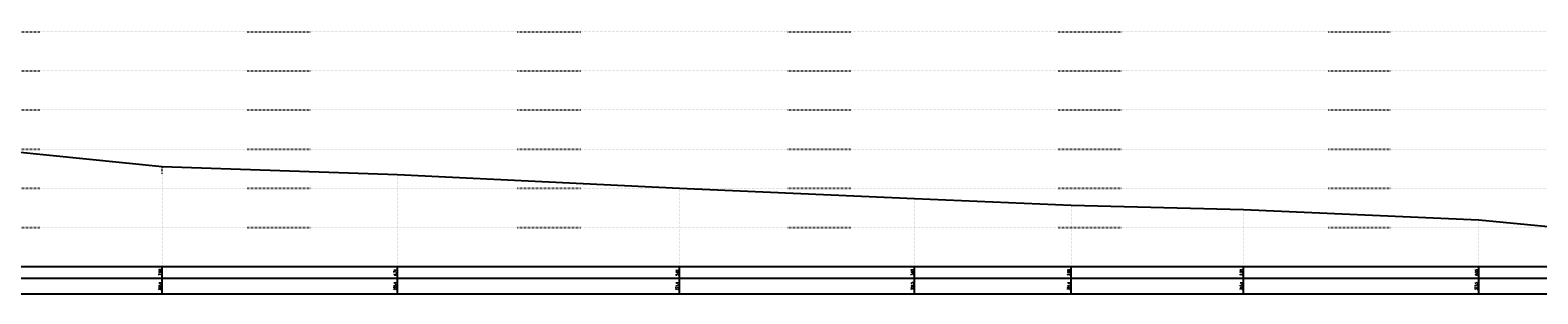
# Model space of a CAD drawing. Extents: x 391415 to 399140, y 3188456 to 3193757.
# Tile 4 of 6: x 393376 to 395301, y 3191315 to 3191652. Entities that reach past the tile are written whole.
import ezdxf
from ezdxf.enums import TextEntityAlignment as Align

# ---------------------------------------------------------------- set-up
doc = ezdxf.new("R2010")
doc.units = 0
doc.linetypes.add('X4', pattern=[1.6, 0, -1.6])
for name, color, linetype in [('DMX', 1, 'CONTINUOUS'), ('zdm1', 2, 'CONTINUOUS'), ('ZDMT5', 3, 'CONTINUOUS')]:
    doc.layers.add(name, color=color, linetype=linetype)
doc.styles.add('HZ', font='rs.shx', dxfattribs={"width": 0.8, "bigfont": 'hztxt.shx'})

msp = doc.modelspace()

# ---------------------------------------------------------------- linework, layer by layer
at = {"layer": 'DMX', "linetype": 'Continuous', "flags": 128}
msp.add_lwpolyline([(391491, 3191651.7), (391958.1, 3191644.7), (392212, 3191599.7), (392544.2, 3191571.7), (392869.7, 3191545.7), (393545, 3191477.6), (393845.2, 3191467.1), (394205.3, 3191449.8), (394505.5, 3191436.6), (394705.3, 3191428.2), (394925.4, 3191422.6), (395225.6, 3191409.2), (395505.5, 3191382.4)], dxfattribs=at)
at = {"layer": 'zdm1', "linetype": 'X4'}
for p, q in [((391476, 3191649.7), (398969.1, 3191649.7)), ((391476, 3191599.7), (398969.1, 3191599.7)), ((391476, 3191549.7), (398969.1, 3191549.7)), ((391476, 3191499.7), (398969.1, 3191499.7)), ((391476, 3191449.7), (398969.1, 3191449.7)), ((391476, 3191399.7), (398969.1, 3191399.7)), ((391476, 3191349.7), (398969.1, 3191349.7))]:
    msp.add_line(p, q, dxfattribs=at)
at = {"layer": 'zdm1', "linetype": 'Continuous'}
for p, q in [((391491, 3191349.7), (398959.1, 3191349.7)), ((391446, 3191334.7), (398959.1, 3191334.7)), ((391446, 3191314.7), (398959.1, 3191314.7))]:
    msp.add_line(p, q, dxfattribs=at)
at = {"layer": 'ZDMT5', "linetype": 'X4'}
for p, q in [((393545, 3191349.7), (393545, 3191477.6)), ((393845.2, 3191349.7), (393845.2, 3191467.1)), ((394205.3, 3191349.7), (394205.3, 3191449.8)), ((394505.5, 3191349.7), (394505.5, 3191436.6)), ((394705.3, 3191349.7), (394705.3, 3191428.2)), ((394925.4, 3191349.7), (394925.4, 3191422.6)), ((395225.6, 3191349.7), (395225.6, 3191409.2))]:
    msp.add_line(p, q, dxfattribs=at)
at = {"layer": 'ZDMT5', "linetype": 'Continuous'}
for p, q in [((393545, 3191314.7), (393545, 3191349.7)), ((393845.2, 3191314.7), (393845.2, 3191349.7)), ((394205.3, 3191314.7), (394205.3, 3191349.7)), ((394505.5, 3191314.7), (394505.5, 3191349.7)), ((394705.3, 3191314.7), (394705.3, 3191349.7)), ((394925.4, 3191314.7), (394925.4, 3191349.7)), ((395225.6, 3191314.7), (395225.6, 3191349.7))]:
    msp.add_line(p, q, dxfattribs=at)

# ---------------------------------------------------------------- texts
at = {"layer": 'ZDMT5', "linetype": 'Continuous', "style": 'HZ', "width": 0.8}
for s, p in [('7.80', (393544.5, 3191342.2)), ('6.74', (393844.7, 3191342.2)), ('5.01', (394204.8, 3191342.2)), ('3.69', (394505, 3191342.2)), ('2.85', (394704.8, 3191342.2)), ('2.29', (394924.9, 3191342.2)), ('0.95', (395225.1, 3191342.2)), ('205.4', (393544.5, 3191324.7)), ('235.4', (393844.7, 3191324.7)), ('271.4', (394204.8, 3191324.7)), ('301.5', (394505, 3191324.7)), ('321.4', (394704.8, 3191324.7)), ('343.4', (394924.9, 3191324.7)), ('373.5', (395225.1, 3191324.7))]:
    msp.add_text(s, height=3, rotation=90, dxfattribs=at).set_placement(p, align=Align.BOTTOM_CENTER)

doc.saveas('drawing.dxf')
